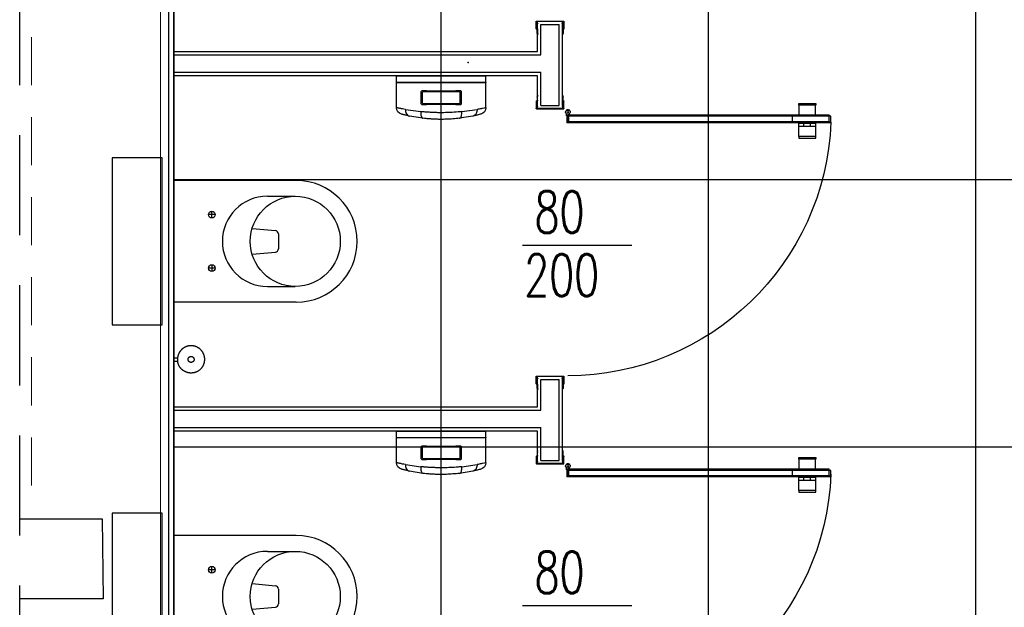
# Model space of a CAD drawing. Header units: centimetres. Extents: x -15121 to 30567, y -60641 to 0.
# Tile 155 of 256: x 6775 to 7070, y -25554 to -25378. Entities that reach past the tile are written whole.
import ezdxf

# ---------------------------------------------------------------- set-up
doc = ezdxf.new("R2010")
doc.units = ezdxf.units.CM
doc.header["$LTSCALE"] = 60
doc.linetypes.add('( Dashed )', pattern=[0.75, 0.5, -0.25])
doc.linetypes.add('KRESKOWA', pattern=[0.4, 0.24, -0.16])
for name, color, linetype in [('AIKA podłoga wc cała', 2, 'Continuous'), ('AIKA podłoga wc pod meble', 8, 'Continuous'), ('AIKA sanitariaty', 7, 'Continuous'), ('AIKA TYNK', 5, 'Continuous'), ('AIKA widokowe', 7, 'Continuous'), ('AIKA ŚCIANA', 8, 'Continuous')]:
    doc.layers.add(name, color=color, linetype=linetype)
doc.layers.add('opisy', color=1, linetype='Continuous', lineweight=15)
doc.styles.add('RomanS', font='romans.shx')

# ---------------------------------------------------------------- blocks, each defined once
blk = doc.blocks.new('toaleta top')
at = {"layer": 'AIKA sanitariaty'}
for p, q in [((-18.25, 39.75), (-18.25, 3)), ((-13.5, 31.08), (-13.5, 39.45)), ((13.5, 31.08), (13.5, 39.45)), ((18.25, 39.75), (18.25, 3)), ((-3.85, 26.52), (-3.22, 33.48)), ((-2.22, 34.39), (2.22, 34.39)), ((3.85, 26.52), (3.22, 33.48)), ((-8, 15.44), (-8, 13.44)), ((8, 15.44), (8, 13.44)), ((-7, 14.44), (-9, 14.44)), ((7, 14.44), (9, 14.44)), ((-18.25, 3), (18.25, 3)), ((25, -0.5), (-25, -0.5)), ((-25, -0.5), (-25, -15.5)), ((25, -15.5), (25, -0.5)), ((-25, -15.5), (25, -15.5))]:
    blk.add_line(p, q, dxfattribs=at)
for centre, radius in [((0, 39.45), 13.5), ((-8, 14.44), 1), ((8, 14.44), 1)]:
    blk.add_circle(centre, radius, dxfattribs=at)
for centre, radius, start, end in [((0, 39.75), 18.25, 0, 180), ((-2.22, 33.39), 1, 90, 174.822), ((2.22, 33.39), 1, 5.178, 90), ((0, 31.08), 13.5, 180, 0)]:
    blk.add_arc(centre, radius, start, end, dxfattribs=at)
blk = doc.blocks.new('sl parawan')
at = {"layer": 'AIKA widokowe'}
for p, q in [((-59.55, 119.81), (-59.55, 117.6)), ((-51.3, 119.88), (-59.48, 119.88)), ((-59.42, 119.23), (-59.42, 119.75)), ((-59.42, 119.75), (-51.37, 119.75)), ((-59.05, 119.23), (-59.42, 119.23)), ((-59.42, 117.6), (-59.42, 119.16)), ((-59.42, 119.16), (-59.05, 119.16)), ((-59.15, 94.57), (-59.15, 119.75)), ((-59.05, 119.16), (-59.05, 119.23)), ((-58.15, 94.57), (-58.15, 118.88)), ((-52.65, 118.88), (-58.15, 118.88)), ((-52.65, 109.72), (-52.65, 118.88)), ((-51.37, 119.23), (-51.74, 119.23)), ((-51.74, 119.23), (-51.74, 119.16)), ((-51.74, 119.16), (-51.37, 119.16)), ((-51.65, 110.72), (-51.65, 119.75)), ((-51.37, 119.75), (-51.37, 119.23)), ((-51.37, 119.16), (-51.37, 117.6)), ((-51.24, 117.6), (-51.24, 119.81)), ((-59.31, 116.3), (-59.23, 115.93)), ((-59.28, 116.4), (-59.3, 116.33)), ((-59.27, 117.32), (-59.27, 116.42)), ((-59.18, 116.3), (-59.16, 116.34)), ((-59.1, 115.96), (-59.18, 116.3)), ((-59.14, 116.42), (-59.14, 117.32)), ((-51.61, 116.3), (-51.69, 115.96)), ((-51.65, 117.32), (-51.65, 116.42)), ((-51.63, 116.34), (-51.61, 116.3)), ((-51.56, 115.93), (-51.48, 116.3)), ((-51.52, 116.42), (-51.52, 117.32)), ((-51.49, 116.33), (-51.51, 116.4)), ((57.5, 109.72), (-52.65, 109.72)), ((57.5, 110.72), (-51.65, 110.72)), ((-52.65, 94.57), (-52.65, 104.54)), ((-52.65, 104.42), (57.5, 104.42)), ((-51.65, 94.57), (-51.65, 103.42)), ((-51.65, 103.42), (57.5, 103.42)), ((-51.65, 103.42), (57.5, 103.42)), ((-59.31, 97.15), (-59.23, 97.52)), ((-59.1, 97.49), (-59.18, 97.15)), ((-51.61, 97.15), (-51.69, 97.49)), ((-51.56, 97.52), (-51.48, 97.15)), ((-129.98, 95.16), (-135.08, 95.16)), ((-135.08, 95.16), (-135.08, 94.66)), ((-135.08, 94.66), (-129.98, 94.66)), ((-135.03, 91.81), (-135.03, 94.66)), ((-130.03, 94.66), (-130.03, 91.81)), ((-129.98, 94.66), (-129.98, 95.16)), ((-59.55, 93.63), (-59.55, 95.85)), ((-59.42, 95.85), (-59.42, 94.29)), ((-59.28, 97.05), (-59.3, 97.12)), ((-59.27, 96.13), (-59.27, 97.03)), ((-59.18, 97.15), (-59.16, 97.11)), ((-59.14, 97.03), (-59.14, 96.13)), ((-52.65, 94.57), (-58.15, 94.57)), ((-51.65, 96.13), (-51.65, 97.03)), ((-51.63, 97.11), (-51.61, 97.15)), ((-51.52, 97.03), (-51.52, 96.13)), ((-51.49, 97.12), (-51.51, 97.05)), ((-51.37, 94.29), (-51.37, 95.85)), ((-51.24, 95.85), (-51.24, 93.63)), ((-139.12, 89.77), (-139.12, 91.75)), ((-60.99, 91.81), (-139.06, 91.81)), ((-128.09, 89.77), (-128.09, 91.75)), ((-61.12, 92.08), (-61.12, 91.81)), ((-61.12, 91.81), (-60.92, 91.81)), ((-60.92, 91.98), (-60.92, 89.6)), ((-60.92, 91.81), (-60.92, 89.7)), ((-60.92, 89.77), (-60.92, 91.75)), ((-60.52, 89.7), (-60.52, 91.98)), ((-60.32, 91.48), (-60.32, 92.08)), ((-51.3, 93.57), (-59.48, 93.57)), ((-59.42, 94.29), (-59.05, 94.29)), ((-59.05, 94.22), (-59.42, 94.22)), ((-59.42, 94.22), (-59.42, 93.7)), ((-59.42, 93.7), (-51.37, 93.7)), ((-59.05, 94.29), (-59.05, 94.22)), ((-51.74, 94.22), (-51.74, 94.29)), ((-51.74, 94.29), (-51.37, 94.29)), ((-51.37, 94.22), (-51.74, 94.22)), ((-51.37, 93.7), (-51.37, 94.22)), ((-139.62, 91.33), (-60.52, 91.33)), ((-139.62, 89.53), (-139.62, 91.33)), ((-139.62, 91.33), (-60.52, 91.33)), ((-60.52, 89.53), (-139.62, 89.53)), ((-60.52, 89.53), (-139.62, 89.53)), ((-139.06, 89.7), (-60.99, 89.7)), ((-135.03, 89.7), (-135.03, 85.26)), ((-130.03, 89.26), (-135.03, 89.26)), ((-133.53, 88.36), (-133.53, 89.26)), ((-131.53, 88.36), (-131.53, 89.26)), ((-130.03, 85.26), (-130.03, 89.7)), ((-60.92, 89.7), (-60.52, 89.7)), ((-60.92, 89.6), (-60.52, 89.6)), ((-60.52, 89.6), (-60.52, 91.48)), ((-60.52, 91.48), (-60.32, 91.48)), ((-60.52, 91.33), (-60.52, 89.53)), ((-130.03, 88.36), (-135.03, 88.36)), ((-135.08, 84.76), (-135.08, 85.26)), ((-135.08, 85.26), (-129.98, 85.26)), ((-129.98, 84.76), (-135.08, 84.76)), ((-129.98, 85.26), (-129.98, 84.76)), ((-59.55, 13.39), (-59.55, 11.18)), ((-51.3, 13.46), (-59.48, 13.46)), ((-59.42, 12.81), (-59.42, 13.33)), ((-59.42, 13.33), (-51.37, 13.33)), ((-59.05, 12.81), (-59.42, 12.81)), ((-59.42, 11.18), (-59.42, 12.74)), ((-59.42, 12.74), (-59.05, 12.74)), ((-59.15, -11.86), (-59.15, 13.33)), ((-59.05, 12.74), (-59.05, 12.81)), ((-52.65, 12.46), (-58.15, 12.46)), ((-58.15, -11.86), (-58.15, 12.46)), ((-52.65, 3.3), (-52.65, 12.46)), ((-51.37, 12.81), (-51.74, 12.81)), ((-51.74, 12.81), (-51.74, 12.74)), ((-51.74, 12.74), (-51.37, 12.74)), ((-51.65, 4.3), (-51.65, 13.33)), ((-51.37, 13.33), (-51.37, 12.81)), ((-51.37, 12.74), (-51.37, 11.18)), ((-51.24, 11.18), (-51.24, 13.39)), ((-59.31, 9.87), (-59.23, 9.51)), ((-59.28, 9.97), (-59.3, 9.91)), ((-59.27, 10.9), (-59.27, 10)), ((-59.18, 9.88), (-59.16, 9.92)), ((-59.1, 9.53), (-59.18, 9.88)), ((-59.14, 10), (-59.14, 10.9)), ((-51.61, 9.88), (-51.69, 9.53)), ((-51.65, 10.9), (-51.65, 10)), ((-51.63, 9.92), (-51.61, 9.88)), ((-51.56, 9.51), (-51.48, 9.87)), ((-51.52, 10), (-51.52, 10.9)), ((-51.49, 9.91), (-51.51, 9.97)), ((57.5, 3.3), (-52.65, 3.3)), ((57.5, 4.3), (-51.65, 4.3)), ((-52.65, -11.86), (-52.65, -1.88)), ((-52.65, -2), (57.5, -2)), ((-51.65, -3), (57.5, -3)), ((-51.65, -11.86), (-51.65, -3)), ((-129.98, -10.95), (-135.08, -10.95)), ((-135.08, -10.95), (-135.08, -11.45)), ((-135.08, -11.45), (-129.98, -11.45)), ((-135.03, -14.3), (-135.03, -11.45)), ((-130.03, -11.45), (-130.03, -14.3)), ((-129.98, -11.45), (-129.98, -10.95)), ((-59.55, -12.79), (-59.55, -10.58)), ((-59.42, -10.58), (-59.42, -12.14)), ((-59.31, -9.27), (-59.23, -8.91)), ((-59.28, -9.37), (-59.3, -9.31)), ((-59.27, -10.3), (-59.27, -9.4)), ((-59.1, -8.93), (-59.18, -9.28)), ((-59.18, -9.28), (-59.16, -9.32)), ((-59.14, -9.4), (-59.14, -10.3)), ((-51.61, -9.28), (-51.69, -8.93)), ((-51.65, -10.3), (-51.65, -9.4)), ((-51.63, -9.32), (-51.61, -9.28)), ((-51.56, -8.91), (-51.48, -9.27)), ((-51.52, -9.4), (-51.52, -10.3)), ((-51.49, -9.31), (-51.51, -9.37)), ((-51.37, -12.14), (-51.37, -10.58)), ((-51.24, -10.58), (-51.24, -12.79)), ((-139.12, -16.34), (-139.12, -14.36)), ((-60.99, -14.3), (-139.06, -14.3)), ((-128.09, -16.34), (-128.09, -14.36)), ((-61.12, -14.03), (-61.12, -14.3)), ((-61.12, -14.3), (-60.92, -14.3)), ((-60.92, -14.13), (-60.92, -16.51)), ((-60.92, -14.3), (-60.92, -16.41)), ((-60.92, -16.34), (-60.92, -14.36)), ((-60.52, -16.41), (-60.52, -14.13)), ((-60.52, -16.51), (-60.52, -14.63)), ((-60.52, -14.63), (-60.32, -14.63)), ((-60.32, -14.63), (-60.32, -14.03)), ((-51.3, -12.86), (-59.48, -12.86)), ((-59.42, -12.14), (-59.05, -12.14)), ((-59.05, -12.21), (-59.42, -12.21)), ((-59.42, -12.21), (-59.42, -12.73)), ((-59.42, -12.73), (-51.37, -12.73)), ((-59.05, -12.14), (-59.05, -12.21)), ((-52.65, -11.86), (-58.15, -11.86)), ((-51.74, -12.21), (-51.74, -12.14)), ((-51.74, -12.14), (-51.37, -12.14)), ((-51.37, -12.21), (-51.74, -12.21)), ((-51.37, -12.73), (-51.37, -12.21)), ((-139.62, -14.78), (-60.52, -14.78)), ((-139.62, -16.58), (-139.62, -14.78)), ((-139.62, -14.78), (-60.52, -14.78)), ((-60.52, -16.58), (-139.62, -16.58)), ((-60.52, -16.58), (-139.62, -16.58)), ((-139.06, -16.41), (-60.99, -16.41)), ((-135.03, -16.41), (-135.03, -20.85)), ((-130.03, -16.85), (-135.03, -16.85)), ((-133.53, -17.75), (-133.53, -16.85)), ((-131.53, -17.75), (-131.53, -16.85)), ((-130.03, -20.85), (-130.03, -16.41)), ((-60.92, -16.41), (-60.52, -16.41)), ((-60.92, -16.51), (-60.52, -16.51)), ((-60.52, -14.78), (-60.52, -16.58)), ((-130.03, -17.75), (-135.03, -17.75)), ((-135.08, -21.35), (-135.08, -20.85)), ((-135.08, -20.85), (-129.98, -20.85)), ((-129.98, -21.35), (-135.08, -21.35)), ((-129.98, -20.85), (-129.98, -21.35))]:
    blk.add_line(p, q, dxfattribs=at)
for centre in [(-60.72, 92.65), (-60.72, -13.46)]:
    blk.add_circle(centre, 0.3, dxfattribs=at)
for centre, radius, start, end in [((-59.48, 119.81), 0.065, 90, 180), ((-51.3, 119.81), 0.065, 0, 90), ((-59.41, 117.6), 0.14, 180, 270), ((-59.41, 117.6), 0.01, 180, 270), ((-59.41, 117.32), 0.27, 0, 90), ((-59.41, 117.32), 0.14, 0, 90), ((-59.25, 116.31), 0.055, 154.9424, 192.3489), ((-59.33, 116.42), 0.055, 334.9424, 0), ((-59.16, 115.94), 0.0649, 192.3489, 12.3224), ((-59.33, 116.42), 0.185, 334.9424, 0), ((-51.63, 115.94), 0.0649, 167.6776, 347.6511), ((-51.38, 117.32), 0.27, 90, 180), ((-51.46, 116.42), 0.185, 180, 205.0576), ((-51.38, 117.32), 0.14, 90, 180), ((-51.46, 116.42), 0.055, 180, 205.0576), ((-51.53, 116.31), 0.055, 347.6511, 25.0576), ((-51.38, 117.6), 0.01, 270, 0), ((-51.38, 117.6), 0.14, 270, 0), ((-59.16, 97.5), 0.0649, 347.6776, 167.6511), ((-51.63, 97.5), 0.0649, 12.3489, 192.3224), ((-59.41, 95.85), 0.14, 90, 180), ((-59.41, 95.85), 0.01, 90, 180), ((-59.41, 96.13), 0.14, 270, 0), ((-59.41, 96.13), 0.27, 270, 0), ((-59.25, 97.14), 0.055, 167.6511, 205.0576), ((-59.33, 97.03), 0.055, 0, 25.0576), ((-59.33, 97.03), 0.185, 0, 25.0576), ((-51.46, 97.03), 0.185, 154.9424, 180), ((-51.38, 96.13), 0.27, 180, 270), ((-51.46, 97.03), 0.055, 154.9424, 180), ((-51.38, 96.13), 0.14, 180, 270), ((-51.53, 97.14), 0.055, 334.9424, 12.3489), ((-51.38, 95.85), 0.14, 0, 90), ((-51.38, 95.85), 0.01, 0, 90), ((-139.06, 91.75), 0.065, 90, 180), ((-128.03, 91.75), 0.065, 90, 180), ((-60.72, 92.65), 0.7, 304.8499, 253.3985), ((-60.72, 92.65), 0.7, 286.6015, 235.1501), ((-60.99, 91.75), 0.065, 0, 90), ((-59.48, 93.63), 0.065, 180, 270), ((-51.3, 93.63), 0.065, 270, 0), ((-60.64, 92.65), 79.05, 182.2555, 269.9371), ((-139.06, 89.77), 0.065, 180, 270), ((-128.03, 89.77), 0.065, 180, 270), ((-60.99, 89.77), 0.065, 270, 0), ((-59.48, 13.39), 0.065, 90, 180), ((-51.3, 13.39), 0.065, 0, 90), ((-59.41, 11.18), 0.14, 180, 270), ((-59.41, 11.18), 0.01, 180, 270), ((-59.41, 10.9), 0.27, 0, 90), ((-59.41, 10.9), 0.14, 0, 90), ((-59.25, 9.89), 0.055, 154.9424, 192.3489), ((-59.33, 10), 0.055, 334.9424, 0), ((-59.16, 9.52), 0.0649, 192.3489, 12.3224), ((-59.33, 10), 0.185, 334.9424, 0), ((-51.63, 9.52), 0.0649, 167.6776, 347.6511), ((-51.38, 10.9), 0.27, 90, 180), ((-51.46, 10), 0.185, 180, 205.0576), ((-51.38, 10.9), 0.14, 90, 180), ((-51.46, 10), 0.055, 180, 205.0576), ((-51.53, 9.89), 0.055, 347.6511, 25.0576), ((-51.38, 11.18), 0.01, 270, 0), ((-51.38, 11.18), 0.14, 270, 0), ((-59.16, -8.92), 0.0649, 347.6776, 167.6511), ((-51.63, -8.92), 0.0649, 12.3489, 192.3224), ((-59.41, -10.58), 0.14, 90, 180), ((-59.41, -10.58), 0.01, 90, 180), ((-59.41, -10.3), 0.14, 270, 0), ((-59.41, -10.3), 0.27, 270, 0), ((-59.25, -9.29), 0.055, 167.6511, 205.0576), ((-59.33, -9.4), 0.055, 0, 25.0576), ((-59.33, -9.4), 0.185, 0, 25.0576), ((-51.46, -9.4), 0.185, 154.9424, 180), ((-51.38, -10.3), 0.27, 180, 270), ((-51.46, -9.4), 0.055, 154.9424, 180), ((-51.38, -10.3), 0.14, 180, 270), ((-51.53, -9.29), 0.055, 334.9424, 12.3489), ((-51.38, -10.58), 0.14, 0, 90), ((-51.38, -10.58), 0.01, 0, 90), ((-139.06, -14.36), 0.065, 90, 180), ((-128.03, -14.36), 0.065, 90, 180), ((-60.72, -13.46), 0.7, 304.8499, 253.3985), ((-60.72, -13.46), 0.7, 286.6015, 235.1501), ((-60.99, -14.36), 0.065, 0, 90), ((-59.48, -12.79), 0.065, 180, 270), ((-51.3, -12.79), 0.065, 270, 0), ((-60.64, -12.8), 79.05, 182.2555, 269.9371), ((-139.06, -16.34), 0.065, 180, 270), ((-128.03, -16.34), 0.065, 180, 270), ((-60.99, -16.34), 0.065, 270, 0)]:
    blk.add_arc(centre, radius, start, end, dxfattribs=at)
at = {"layer": 'AIKA widokowe', "color": 8}
blk.add_point((-30.77, 107.48), dxfattribs=at)
at = {"layer": 'AIKA widokowe'}
for p in [(-139.62, 89.53), (-128.59, 89.53), (-60.52, 89.53), (-139.62, -16.58), (-128.59, -16.58), (-60.52, -16.58)]:
    blk.add_point(p, dxfattribs=at)
blk = doc.blocks.new('sl szczotka rzut')
at = {"layer": 'AIKA sanitariaty', "transparency": 33554610}
for p, q in [((22238.01, -28535.25), (22238.01, -28534.12)), ((22239.01, -28535.25), (22239.01, -28534.12)), ((22239.01, -28535.25), (22238.01, -28535.25))]:
    blk.add_line(p, q, dxfattribs=at)
for points in [[(22235.26, -28527.56), (22235.16, -28527.72), (22235.07, -28527.86), (22234.99, -28527.98), (22234.93, -28528.09), (22234.88, -28528.19), (22234.83, -28528.29), (22234.79, -28528.37), (22234.76, -28528.45), (22234.73, -28528.52), (22234.7, -28528.6), (22234.67, -28528.67), (22234.65, -28528.73), (22234.62, -28528.8), (22234.6, -28528.87), (22234.58, -28528.93), (22234.56, -28529), (22234.55, -28529.06), (22234.53, -28529.13), (22234.52, -28529.19), (22234.5, -28529.26), (22234.49, -28529.32), (22234.48, -28529.39), (22234.47, -28529.45), (22234.46, -28529.52), (22234.45, -28529.59), (22234.45, -28529.65), (22234.44, -28529.72), (22234.43, -28529.79), (22234.43, -28529.85), (22234.43, -28529.92), (22234.43, -28529.99), (22234.43, -28530.05), (22234.43, -28530.12), (22234.43, -28530.19), (22234.43, -28530.25), (22234.43, -28530.32), (22234.44, -28530.39), (22234.45, -28530.45), (22234.45, -28530.52), (22234.46, -28530.59), (22234.47, -28530.65), (22234.48, -28530.72), (22234.49, -28530.79), (22234.5, -28530.85), (22234.52, -28530.92), (22234.53, -28530.98), (22234.55, -28531.05), (22234.56, -28531.11), (22234.58, -28531.18), (22234.6, -28531.24), (22234.62, -28531.3), (22234.64, -28531.37), (22234.66, -28531.43), (22234.69, -28531.49), (22234.71, -28531.56), (22234.74, -28531.62), (22234.76, -28531.68), (22234.79, -28531.74), (22234.82, -28531.8), (22234.85, -28531.86), (22234.88, -28531.92), (22234.91, -28531.98), (22234.94, -28532.04), (22234.97, -28532.1), (22235.01, -28532.16), (22235.04, -28532.21), (22235.08, -28532.27), (22235.11, -28532.33), (22235.15, -28532.38), (22235.19, -28532.44), (22235.23, -28532.49), (22235.27, -28532.54), (22235.31, -28532.6), (22235.35, -28532.65), (22235.4, -28532.7), (22235.44, -28532.75), (22235.48, -28532.8), (22235.53, -28532.85), (22235.58, -28532.9), (22235.62, -28532.94), (22235.67, -28532.99), (22235.72, -28533.04), (22235.77, -28533.08), (22235.82, -28533.13), (22235.87, -28533.17), (22235.92, -28533.21), (22235.97, -28533.26), (22236.03, -28533.3), (22236.08, -28533.34), (22236.13, -28533.38), (22236.19, -28533.42), (22236.24, -28533.45), (22236.3, -28533.49), (22236.36, -28533.53), (22236.41, -28533.56), (22236.47, -28533.59), (22236.53, -28533.63), (22236.59, -28533.66), (22236.65, -28533.69), (22236.71, -28533.72), (22236.78, -28533.75), (22236.84, -28533.78), (22236.92, -28533.81), (22236.99, -28533.85), (22237.07, -28533.88), (22237.16, -28533.91), (22237.26, -28533.94), (22237.37, -28533.97), (22237.49, -28534.01), (22237.63, -28534.04), (22237.79, -28534.08), (22237.98, -28534.12)], [(22235.26, -28527.56), (22235.39, -28527.42), (22235.5, -28527.29), (22235.6, -28527.19), (22235.69, -28527.1), (22235.78, -28527.02), (22235.85, -28526.95), (22235.92, -28526.89), (22235.99, -28526.84), (22236.06, -28526.79), (22236.12, -28526.74), (22236.18, -28526.7), (22236.24, -28526.66), (22236.3, -28526.62), (22236.35, -28526.58), (22236.41, -28526.55), (22236.47, -28526.51), (22236.53, -28526.48), (22236.59, -28526.45), (22236.65, -28526.42), (22236.71, -28526.39), (22236.77, -28526.36), (22236.83, -28526.33), (22236.89, -28526.3), (22236.95, -28526.28), (22237.01, -28526.25), (22237.07, -28526.23), (22237.14, -28526.2), (22237.2, -28526.18), (22237.26, -28526.16), (22237.33, -28526.14), (22237.39, -28526.12), (22237.46, -28526.1), (22237.52, -28526.09), (22237.59, -28526.07), (22237.65, -28526.06), (22237.72, -28526.04), (22237.78, -28526.03), (22237.85, -28526.02), (22237.91, -28526.01), (22237.98, -28526), (22238.05, -28525.99), (22238.11, -28525.98), (22238.18, -28525.98), (22238.25, -28525.97), (22238.31, -28525.97), (22238.38, -28525.97), (22238.45, -28525.97), (22238.51, -28525.97), (22238.58, -28525.97), (22238.65, -28525.97), (22238.71, -28525.97), (22238.78, -28525.97), (22238.85, -28525.98), (22238.91, -28525.98), (22238.98, -28525.99), (22239.05, -28526), (22239.11, -28526.01), (22239.18, -28526.02), (22239.25, -28526.03), (22239.31, -28526.04), (22239.38, -28526.06), (22239.44, -28526.07), (22239.51, -28526.09), (22239.57, -28526.1), (22239.64, -28526.12), (22239.7, -28526.14), (22239.76, -28526.16), (22239.83, -28526.18), (22239.89, -28526.2), (22239.95, -28526.23), (22240.02, -28526.25), (22240.08, -28526.28), (22240.14, -28526.3), (22240.2, -28526.33), (22240.26, -28526.36), (22240.32, -28526.39), (22240.38, -28526.42), (22240.44, -28526.45), (22240.5, -28526.48), (22240.56, -28526.51), (22240.62, -28526.55), (22240.67, -28526.58), (22240.73, -28526.62), (22240.79, -28526.65), (22240.84, -28526.69), (22240.9, -28526.73), (22240.95, -28526.77), (22241, -28526.81), (22241.06, -28526.85), (22241.11, -28526.89), (22241.16, -28526.94), (22241.21, -28526.98), (22241.26, -28527.02), (22241.31, -28527.07), (22241.36, -28527.12), (22241.41, -28527.16), (22241.45, -28527.21), (22241.5, -28527.26), (22241.54, -28527.31), (22241.59, -28527.36), (22241.63, -28527.41), (22241.67, -28527.46), (22241.72, -28527.51), (22241.76, -28527.56), (22241.8, -28527.62), (22241.84, -28527.67), (22241.88, -28527.73), (22241.91, -28527.78), (22241.95, -28527.84), (22241.99, -28527.89), (22242.02, -28527.95), (22242.05, -28528.01), (22242.09, -28528.07), (22242.12, -28528.13), (22242.15, -28528.19), (22242.18, -28528.25), (22242.21, -28528.31), (22242.24, -28528.37), (22242.27, -28528.43), (22242.29, -28528.49), (22242.32, -28528.55), (22242.34, -28528.61), (22242.36, -28528.68), (22242.39, -28528.74), (22242.41, -28528.8), (22242.43, -28528.87), (22242.45, -28528.93), (22242.46, -28529), (22242.48, -28529.06), (22242.5, -28529.13), (22242.51, -28529.19), (22242.52, -28529.26), (22242.54, -28529.32), (22242.55, -28529.39), (22242.56, -28529.45), (22242.57, -28529.52), (22242.58, -28529.59), (22242.58, -28529.65), (22242.59, -28529.72), (22242.59, -28529.79), (22242.6, -28529.85), (22242.6, -28529.92), (22242.6, -28529.99), (22242.6, -28530.05), (22242.6, -28530.12), (22242.6, -28530.19), (22242.6, -28530.25), (22242.59, -28530.32), (22242.59, -28530.39), (22242.58, -28530.45), (22242.58, -28530.52), (22242.57, -28530.59), (22242.56, -28530.65), (22242.55, -28530.72), (22242.54, -28530.79), (22242.52, -28530.85), (22242.51, -28530.92), (22242.5, -28530.98), (22242.48, -28531.05), (22242.46, -28531.11), (22242.45, -28531.18), (22242.43, -28531.24), (22242.41, -28531.3), (22242.39, -28531.37), (22242.36, -28531.43), (22242.34, -28531.49), (22242.32, -28531.56), (22242.29, -28531.62), (22242.27, -28531.68), (22242.24, -28531.74), (22242.21, -28531.8), (22242.18, -28531.86), (22242.15, -28531.92), (22242.12, -28531.98), (22242.09, -28532.04), (22242.05, -28532.1), (22242.02, -28532.16), (22241.99, -28532.21), (22241.95, -28532.27), (22241.91, -28532.33), (22241.88, -28532.38), (22241.84, -28532.44), (22241.8, -28532.49), (22241.76, -28532.54), (22241.72, -28532.6), (22241.67, -28532.65), (22241.63, -28532.7), (22241.59, -28532.75), (22241.54, -28532.8), (22241.5, -28532.85), (22241.45, -28532.9), (22241.41, -28532.94), (22241.36, -28532.99), (22241.31, -28533.04), (22241.26, -28533.08), (22241.21, -28533.13), (22241.16, -28533.17), (22241.11, -28533.21), (22241.06, -28533.26), (22241, -28533.3), (22240.95, -28533.34), (22240.9, -28533.38), (22240.84, -28533.42), (22240.79, -28533.45), (22240.73, -28533.49), (22240.67, -28533.53), (22240.62, -28533.56), (22240.56, -28533.59), (22240.5, -28533.63), (22240.44, -28533.66), (22240.38, -28533.69), (22240.32, -28533.72), (22240.26, -28533.75), (22240.2, -28533.78), (22240.14, -28533.8), (22240.08, -28533.83), (22240.02, -28533.86), (22239.95, -28533.88), (22239.89, -28533.9), (22239.83, -28533.93), (22239.76, -28533.95), (22239.7, -28533.97), (22239.64, -28533.99), (22239.57, -28534), (22239.51, -28534.02), (22239.44, -28534.04), (22239.38, -28534.05), (22239.32, -28534.06), (22239.27, -28534.07), (22239.22, -28534.09), (22239.17, -28534.09), (22239.13, -28534.1), (22239.1, -28534.11), (22239.07, -28534.11), (22239.05, -28534.11), (22239.03, -28534.12), (22239.01, -28534.12), (22238.99, -28534.12), (22238.97, -28534.12), (22238.94, -28534.12), (22238.9, -28534.13), (22238.86, -28534.13), (22238.81, -28534.13), (22238.75, -28534.13), (22238.69, -28534.14), (22238.62, -28534.14), (22238.55, -28534.14), (22238.47, -28534.14), (22238.39, -28534.14), (22238.31, -28534.13), (22238.23, -28534.13), (22238.16, -28534.13), (22238.1, -28534.12), (22238.04, -28534.12), (22238, -28534.12), (22237.98, -28534.12)]]:
    blk.add_lwpolyline(points, dxfattribs=at)
blk.add_lwpolyline([(22239.38, -28530.29), (22239.39, -28530.27), (22239.39, -28530.26), (22239.39, -28530.24), (22239.39, -28530.23), (22239.4, -28530.21), (22239.4, -28530.2), (22239.4, -28530.19), (22239.4, -28530.17), (22239.41, -28530.16), (22239.41, -28530.14), (22239.41, -28530.13), (22239.41, -28530.11), (22239.41, -28530.1), (22239.41, -28530.08), (22239.41, -28530.07), (22239.41, -28530.05), (22239.41, -28530.04), (22239.41, -28530.02), (22239.41, -28530.01), (22239.41, -28530), (22239.41, -28529.98), (22239.41, -28529.97), (22239.41, -28529.95), (22239.4, -28529.94), (22239.4, -28529.92), (22239.4, -28529.91), (22239.4, -28529.89), (22239.39, -28529.88), (22239.39, -28529.86), (22239.39, -28529.85), (22239.39, -28529.84), (22239.38, -28529.82), (22239.38, -28529.81), (22239.37, -28529.79), (22239.37, -28529.78), (22239.36, -28529.77), (22239.36, -28529.75), (22239.35, -28529.74), (22239.35, -28529.72), (22239.34, -28529.71), (22239.34, -28529.7), (22239.33, -28529.68), (22239.33, -28529.67), (22239.32, -28529.66), (22239.31, -28529.64), (22239.31, -28529.63), (22239.3, -28529.62), (22239.29, -28529.6), (22239.28, -28529.59), (22239.28, -28529.58), (22239.27, -28529.57), (22239.26, -28529.55), (22239.25, -28529.54), (22239.24, -28529.53), (22239.24, -28529.52), (22239.23, -28529.51), (22239.22, -28529.5), (22239.21, -28529.48), (22239.2, -28529.47), (22239.19, -28529.46), (22239.18, -28529.45), (22239.17, -28529.44), (22239.16, -28529.43), (22239.15, -28529.42), (22239.14, -28529.41), (22239.13, -28529.4), (22239.12, -28529.39), (22239.11, -28529.38), (22239.1, -28529.37), (22239.08, -28529.36), (22239.07, -28529.35), (22239.06, -28529.34), (22239.05, -28529.33), (22239.04, -28529.32), (22239.03, -28529.32), (22239.01, -28529.31), (22239, -28529.3), (22238.99, -28529.29), (22238.98, -28529.28), (22238.96, -28529.28), (22238.95, -28529.27), (22238.94, -28529.26), (22238.92, -28529.25), (22238.91, -28529.25), (22238.9, -28529.24), (22238.88, -28529.24), (22238.87, -28529.23), (22238.86, -28529.22), (22238.84, -28529.22), (22238.83, -28529.21), (22238.82, -28529.21), (22238.8, -28529.2), (22238.79, -28529.2), (22238.77, -28529.19), (22238.76, -28529.19), (22238.75, -28529.19), (22238.73, -28529.18), (22238.72, -28529.18), (22238.7, -28529.18), (22238.69, -28529.17), (22238.67, -28529.17), (22238.66, -28529.17), (22238.65, -28529.17), (22238.63, -28529.16), (22238.62, -28529.16), (22238.6, -28529.16), (22238.59, -28529.16), (22238.57, -28529.16), (22238.56, -28529.16), (22238.54, -28529.16), (22238.53, -28529.16), (22238.51, -28529.16), (22238.5, -28529.16), (22238.48, -28529.16), (22238.47, -28529.16), (22238.46, -28529.16), (22238.44, -28529.16), (22238.43, -28529.16), (22238.41, -28529.16), (22238.4, -28529.16), (22238.38, -28529.17), (22238.37, -28529.17), (22238.35, -28529.17), (22238.34, -28529.17), (22238.32, -28529.18), (22238.31, -28529.18), (22238.3, -28529.18), (22238.28, -28529.19), (22238.27, -28529.19), (22238.25, -28529.19), (22238.24, -28529.2), (22238.23, -28529.2), (22238.21, -28529.21), (22238.2, -28529.21), (22238.18, -28529.22), (22238.17, -28529.22), (22238.16, -28529.23), (22238.14, -28529.24), (22238.13, -28529.24), (22238.12, -28529.25), (22238.1, -28529.25), (22238.09, -28529.26), (22238.08, -28529.27), (22238.07, -28529.28), (22238.05, -28529.28), (22238.04, -28529.29), (22238.03, -28529.3), (22238.02, -28529.31), (22238, -28529.32), (22237.99, -28529.32), (22237.98, -28529.33), (22237.97, -28529.34), (22237.96, -28529.35), (22237.94, -28529.36), (22237.93, -28529.37), (22237.92, -28529.38), (22237.91, -28529.39), (22237.9, -28529.4), (22237.89, -28529.41), (22237.88, -28529.42), (22237.87, -28529.43), (22237.86, -28529.44), (22237.85, -28529.45), (22237.84, -28529.46), (22237.83, -28529.47), (22237.82, -28529.48), (22237.81, -28529.5), (22237.8, -28529.51), (22237.79, -28529.52), (22237.78, -28529.53), (22237.78, -28529.54), (22237.77, -28529.55), (22237.76, -28529.57), (22237.75, -28529.58), (22237.74, -28529.59), (22237.74, -28529.6), (22237.73, -28529.62), (22237.72, -28529.63), (22237.72, -28529.64), (22237.71, -28529.66), (22237.7, -28529.67), (22237.7, -28529.68), (22237.69, -28529.7), (22237.68, -28529.71), (22237.68, -28529.72), (22237.67, -28529.74), (22237.67, -28529.75), (22237.66, -28529.77), (22237.66, -28529.78), (22237.65, -28529.79), (22237.65, -28529.81), (22237.65, -28529.82), (22237.64, -28529.84), (22237.64, -28529.85), (22237.64, -28529.86), (22237.63, -28529.88), (22237.63, -28529.89), (22237.63, -28529.91), (22237.63, -28529.92), (22237.62, -28529.94), (22237.62, -28529.95), (22237.62, -28529.97), (22237.62, -28529.98), (22237.62, -28530), (22237.62, -28530.01), (22237.62, -28530.02), (22237.62, -28530.04), (22237.62, -28530.05), (22237.62, -28530.07), (22237.62, -28530.08), (22237.62, -28530.1), (22237.62, -28530.11), (22237.62, -28530.13), (22237.62, -28530.14), (22237.62, -28530.16), (22237.62, -28530.17), (22237.63, -28530.19), (22237.63, -28530.2), (22237.63, -28530.21), (22237.63, -28530.23), (22237.64, -28530.24), (22237.64, -28530.26), (22237.64, -28530.27), (22237.65, -28530.29), (22237.65, -28530.3), (22237.65, -28530.31), (22237.66, -28530.33), (22237.66, -28530.34), (22237.67, -28530.36), (22237.67, -28530.37), (22237.68, -28530.38), (22237.68, -28530.4), (22237.69, -28530.41), (22237.7, -28530.42), (22237.7, -28530.44), (22237.71, -28530.45), (22237.72, -28530.46), (22237.72, -28530.48), (22237.73, -28530.49), (22237.74, -28530.5), (22237.74, -28530.52), (22237.75, -28530.53), (22237.76, -28530.54), (22237.77, -28530.55), (22237.78, -28530.56), (22237.78, -28530.58), (22237.79, -28530.59), (22237.8, -28530.6), (22237.81, -28530.61), (22237.82, -28530.62), (22237.83, -28530.63), (22237.84, -28530.65), (22237.85, -28530.66), (22237.86, -28530.67), (22237.87, -28530.68), (22237.88, -28530.69), (22237.89, -28530.7), (22237.9, -28530.71), (22237.91, -28530.72), (22237.92, -28530.73), (22237.93, -28530.74), (22237.94, -28530.75), (22237.96, -28530.76), (22237.97, -28530.77), (22237.98, -28530.78), (22237.99, -28530.78), (22238, -28530.79), (22238.02, -28530.8), (22238.03, -28530.81), (22238.04, -28530.82), (22238.05, -28530.82), (22238.07, -28530.83), (22238.08, -28530.84), (22238.09, -28530.85), (22238.1, -28530.85), (22238.12, -28530.86), (22238.13, -28530.87), (22238.14, -28530.87), (22238.16, -28530.88), (22238.17, -28530.88), (22238.18, -28530.89), (22238.2, -28530.89), (22238.21, -28530.9), (22238.23, -28530.9), (22238.24, -28530.91), (22238.25, -28530.91), (22238.27, -28530.92), (22238.28, -28530.92), (22238.3, -28530.92), (22238.31, -28530.93), (22238.32, -28530.93), (22238.34, -28530.93), (22238.35, -28530.94), (22238.37, -28530.94), (22238.38, -28530.94), (22238.4, -28530.94), (22238.41, -28530.95), (22238.43, -28530.95), (22238.44, -28530.95), (22238.46, -28530.95), (22238.47, -28530.95), (22238.48, -28530.95), (22238.5, -28530.95), (22238.51, -28530.95), (22238.53, -28530.95), (22238.54, -28530.95), (22238.56, -28530.95), (22238.57, -28530.95), (22238.59, -28530.95), (22238.6, -28530.95), (22238.62, -28530.95), (22238.63, -28530.94), (22238.65, -28530.94), (22238.66, -28530.94), (22238.67, -28530.94), (22238.69, -28530.93), (22238.7, -28530.93), (22238.72, -28530.93), (22238.73, -28530.92), (22238.75, -28530.92), (22238.76, -28530.92), (22238.77, -28530.91), (22238.79, -28530.91), (22238.8, -28530.9), (22238.82, -28530.9), (22238.83, -28530.89), (22238.84, -28530.89), (22238.86, -28530.88), (22238.87, -28530.88), (22238.88, -28530.87), (22238.9, -28530.87), (22238.91, -28530.86), (22238.92, -28530.85), (22238.94, -28530.85), (22238.95, -28530.84), (22238.96, -28530.83), (22238.98, -28530.82), (22238.99, -28530.82), (22239, -28530.81), (22239.01, -28530.8), (22239.03, -28530.79), (22239.04, -28530.78), (22239.05, -28530.78), (22239.06, -28530.77), (22239.07, -28530.76), (22239.08, -28530.75), (22239.1, -28530.74), (22239.11, -28530.73), (22239.12, -28530.72), (22239.13, -28530.71), (22239.14, -28530.7), (22239.15, -28530.69), (22239.16, -28530.68), (22239.17, -28530.67), (22239.18, -28530.66), (22239.19, -28530.65), (22239.2, -28530.63), (22239.21, -28530.62), (22239.22, -28530.61), (22239.23, -28530.6), (22239.24, -28530.59), (22239.24, -28530.58), (22239.25, -28530.56), (22239.26, -28530.55), (22239.27, -28530.54), (22239.28, -28530.53), (22239.28, -28530.52), (22239.29, -28530.5), (22239.3, -28530.49), (22239.31, -28530.48), (22239.31, -28530.46), (22239.32, -28530.45), (22239.33, -28530.44), (22239.33, -28530.42), (22239.34, -28530.41), (22239.34, -28530.4), (22239.35, -28530.38), (22239.35, -28530.37), (22239.36, -28530.36), (22239.36, -28530.34), (22239.37, -28530.33), (22239.37, -28530.31), (22239.38, -28530.3)], close=True, dxfattribs=at)
blk = doc.blocks.new('sl dozownik papieru rzut')
at = {"layer": 'AIKA sanitariaty'}
for p, q in [((13.4, 0), (-13.4, 0)), ((-13.4, -1.95), (-13.4, 0)), ((13.4, -1.95), (13.4, 0)), ((13.4, -1.95), (-13.4, -1.95)), ((-13.4, -2.05), (13.4, -2.05)), ((-13.4, -9.49), (-13.4, -2.05)), ((-13.35, -2), (13.35, -2)), ((13.4, -9.49), (13.4, -2.05)), ((-6, -4.65), (-6, -8.35)), ((-5.85, -4.5), (-4.39, -4.5)), ((-5.7, -8.05), (-5.7, -4.95)), ((-5.55, -4.8), (5.58, -4.8)), ((4.39, -4.5), (-4.39, -4.5)), ((4.39, -4.5), (5.85, -4.5)), ((5.7, -4.95), (5.7, -8.05)), ((6, -8.35), (6, -4.65)), ((-4.39, -8.5), (-5.85, -8.5)), ((5.55, -8.2), (-5.55, -8.2)), ((-4.39, -8.5), (4.39, -8.5)), ((5.85, -8.5), (4.39, -8.5)), ((-6.13, -10.69), (-10.73, -10.04)), ((0, -13), (0, -11)), ((10.73, -10.04), (6.13, -10.69)), ((-9.5, -12.01), (-5.51, -12.67)), ((5.51, -12.67), (9.5, -12.01))]:
    blk.add_line(p, q, dxfattribs=at)
for centre, radius, start, end in [((-13.35, -1.95), 0.05, 180, 270), ((-13.35, -2.05), 0.05, 90, 180), ((13.35, -1.95), 0.05, 270, 0), ((13.35, -2.05), 0.05, 0, 90), ((-5.85, -4.65), 0.15, 90, 180), ((-5.55, -4.95), 0.15, 90, 180), ((5.55, -4.95), 0.15, 0, 90), ((5.85, -4.65), 0.15, 0, 90), ((-5.85, -8.35), 0.15, 180, 270), ((-5.55, -8.05), 0.15, 180, 270), ((5.55, -8.05), 0.15, 270, 0), ((5.85, -8.35), 0.15, 270, 0), ((-11.4, -9.49), 2, 180, 254.9453), ((11.4, -9.49), 2, 285.0547, 0)]:
    blk.add_arc(centre, radius, start, end, dxfattribs=at)
for points, knots in [([(-13.4, -9.49), (-13.4, -9.49), (-13.32, -9.51), (-12.98, -9.59), (-12.73, -9.64), (-12.12, -9.77), (-11.78, -9.84), (-11.18, -9.96), (-10.96, -10), (-10.73, -10.04)], [719.365815, 719.365815, 719.365815, 719.365815, 741.542046, 741.542046, 763.718271, 763.718271, 782.93566, 782.93566, 792.832229, 792.832229, 792.832229, 792.832229]), ([(-11.92, -11.42), (-11.92, -11.42), (-11.84, -11.45), (-11.55, -11.52), (-11.32, -11.58), (-10.78, -11.72), (-10.47, -11.79), (-9.94, -11.91), (-9.74, -11.96), (-9.53, -12)], [719.365815, 719.365815, 719.365815, 719.365815, 741.542046, 741.542046, 763.718271, 763.718271, 782.93566, 782.93566, 793.101387, 793.101387, 793.101387, 793.101387]), ([(-10.73, -10.04), (-10.73, -10.04), (-10.73, -10.04), (-10.73, -10.05), (-10.73, -10.05), (-10.73, -10.07), (-10.73, -10.07), (-10.73, -10.09), (-10.73, -10.11), (-10.74, -10.14), (-10.74, -10.17), (-10.74, -10.25), (-10.73, -10.3), (-10.73, -10.45), (-10.71, -10.55), (-10.66, -10.85), (-10.59, -11.03), (-10.4, -11.41), (-10.26, -11.59), (-9.92, -11.86), (-9.73, -11.96), (-9.53, -12)], [-0.008999, -0.008999, -0.008999, -0.008999, 0, 0, 0.195131, 0.195131, 0.390205, 0.390205, 0.780355, 0.780355, 1.560665, 1.560665, 3.121408, 3.121408, 6.243965, 6.243965, 12.498055, 12.498055, 20.307105, 20.307105, 28.11533, 28.11533, 28.11533, 28.11533]), ([(-5.51, -12.67), (-5.63, -12.65), (-5.73, -12.58), (-5.92, -12.35), (-6, -12.19), (-6.11, -11.81), (-6.14, -11.61), (-6.17, -11.16), (-6.16, -10.93), (-6.13, -10.69), (-6.13, -10.69), (-6.13, -10.69)], [0, 0, 0, 0, 7.811334, 7.811334, 15.623566, 15.623566, 22.812435, 22.812435, 29.999926, 29.999926, 30.008028, 30.008028, 30.008028, 30.008028]), ([(-6.13, -10.69), (-5.79, -10.72), (-5.45, -10.76), (-4.32, -10.85), (-3.52, -10.9), (-2.07, -10.97), (-1.42, -10.99), (-0.51, -11), (-0.26, -11), (0, -11)], [665.068332, 665.068332, 665.068332, 665.068332, 674.873359, 674.873359, 696.15174, 696.15174, 712.840829, 712.840829, 719.36757, 719.36757, 719.36757, 719.36757]), ([(0, -11), (0.44, -11), (0.87, -11), (1.74, -10.98), (2.17, -10.96), (3.02, -10.93), (3.45, -10.9), (4.28, -10.85), (4.69, -10.82), (5.45, -10.76), (5.79, -10.72), (6.13, -10.69)], [719.36757, 719.36757, 719.36757, 719.36757, 730.491124, 730.491124, 741.614678, 741.614678, 752.738229, 752.738229, 763.861781, 763.861781, 773.666807, 773.666807, 773.666807, 773.666807]), ([(6.13, -10.69), (6.13, -10.69), (6.13, -10.69), (6.13, -10.7), (6.13, -10.7), (6.14, -10.72), (6.14, -10.73), (6.14, -10.75), (6.14, -10.76), (6.14, -10.81), (6.15, -10.84), (6.15, -10.93), (6.16, -10.98), (6.16, -11.16), (6.16, -11.27), (6.14, -11.61), (6.11, -11.81), (6, -12.19), (5.92, -12.35), (5.73, -12.58), (5.63, -12.65), (5.51, -12.67)], [-0.008087, -0.008087, -0.008087, -0.008087, 0, 0, 0.223897, 0.223897, 0.447699, 0.447699, 0.895311, 0.895311, 1.790581, 1.790581, 3.581414, 3.581414, 7.165142, 7.165142, 14.347918, 14.347918, 22.153528, 22.153528, 29.958241, 29.958241, 29.958241, 29.958241]), ([(10.73, -10.04), (10.73, -10.04), (10.73, -10.04), (10.74, -10.25), (10.73, -10.45), (10.66, -10.85), (10.59, -11.03), (10.4, -11.41), (10.26, -11.59), (9.92, -11.86), (9.73, -11.96), (9.53, -12)], [-0.008936, -0.008936, -0.008936, -0.008936, 0, 0, 6.258249, 6.258249, 12.51788, 12.51788, 20.330205, 20.330205, 28.1424, 28.1424, 28.1424, 28.1424]), ([(9.53, -12), (9.81, -11.94), (10.07, -11.88), (10.69, -11.74), (11, -11.66), (11.38, -11.57), (11.49, -11.54), (11.68, -11.49), (11.75, -11.47), (11.88, -11.44), (11.92, -11.42), (11.92, -11.42)], [645.629, 645.629, 645.629, 645.629, 659.198751, 659.198751, 681.041661, 681.041661, 692.345192, 692.345192, 703.648717, 703.648717, 719.365815, 719.365815, 719.365815, 719.365815]), ([(10.73, -10.04), (11.04, -9.98), (11.33, -9.93), (12.01, -9.8), (12.37, -9.72), (12.8, -9.63), (12.92, -9.6), (13.13, -9.55), (13.21, -9.54), (13.36, -9.5), (13.4, -9.49), (13.4, -9.49)], [645.89816, 645.89816, 645.89816, 645.89816, 659.198751, 659.198751, 681.041661, 681.041661, 692.345192, 692.345192, 703.648717, 703.648717, 719.365815, 719.365815, 719.365815, 719.365815]), ([(-9.53, -12), (-9.53, -12), (-9.52, -12), (-9.52, -12), (-9.51, -12), (-9.51, -12), (-9.5, -12.01), (-9.5, -12.01), (-9.5, -12.01), (-9.5, -12.01)], [125.169211, 125.169211, 125.169211, 125.169211, 125.262842, 125.262842, 125.558179, 125.558179, 125.889339, 125.889339, 126.290447, 126.290447, 126.290447, 126.290447]), ([(-5.51, -12.67), (-5.51, -12.67), (-5.51, -12.67), (-5.5, -12.67), (-5.5, -12.67), (-5.5, -12.67)], [25.154736, 25.154736, 25.154736, 25.154736, 25.2068571, 25.2068571, 25.5412471, 25.5412471, 25.5412471, 25.5412471]), ([(-5.5, -12.67), (-5.18, -12.71), (-4.86, -12.74), (-3.85, -12.84), (-3.14, -12.9), (-1.84, -12.97), (-1.26, -12.99), (-0.45, -13), (-0.23, -13), (0, -13)], [664.576978, 664.576978, 664.576978, 664.576978, 674.873359, 674.873359, 696.15174, 696.15174, 712.840829, 712.840829, 719.36757, 719.36757, 719.36757, 719.36757]), ([(0, -13), (0.39, -13), (0.78, -13), (1.55, -12.98), (1.93, -12.96), (2.69, -12.92), (3.07, -12.9), (3.81, -12.84), (4.17, -12.81), (4.86, -12.74), (5.18, -12.71), (5.5, -12.67)], [719.36757, 719.36757, 719.36757, 719.36757, 730.491124, 730.491124, 741.614678, 741.614678, 752.738229, 752.738229, 763.861781, 763.861781, 774.158161, 774.158161, 774.158161, 774.158161]), ([(5.5, -12.67), (5.5, -12.67), (5.5, -12.67), (5.51, -12.67), (5.51, -12.67), (5.51, -12.67)], [0, 0, 0, 0, 0.3582778, 0.3582778, 0.4217256, 0.4217256, 0.4217256, 0.4217256]), ([(9.5, -12.01), (9.5, -12.01), (9.5, -12.01), (9.51, -12), (9.51, -12), (9.52, -12), (9.52, -12), (9.53, -12)], [0, 0, 0, 0, 0.4713843, 0.4713843, 0.7522977, 0.7522977, 0.8768388, 0.8768388, 0.8768388, 0.8768388])]:
    blk.add_open_spline(points, degree=3, knots=knots, dxfattribs=at)

msp = doc.modelspace()

# ---------------------------------------------------------------- linework, layer by layer
at = {"layer": 'AIKA podłoga wc cała'}
for p, q in [((6901.1287, -25709.7983), (6901.1287, -25285.7983)), ((6981.3287, -25709.7983), (6981.3287, -25285.7983)), ((7061.5287, -25709.7983), (7061.5287, -25285.7983)), ((7128.4286, -25426.1537), (6820.9287, -25426.1537)), ((7109.9286, -25506.3537), (6820.9287, -25506.3537))]:
    msp.add_line(p, q, dxfattribs=at)
msp.add_lwpolyline([(7231.4286, -25265.7983), (7231.4286, -25285.7983), (7146.4286, -25285.7983), (7146.4286, -25297.2983), (7128.4286, -25297.2983), (7128.4286, -25285.7983), (6820.9287, -25285.7983), (6820.9287, -25709.7983), (7265.9286, -25709.7983), (7265.9286, -25554.7983), (7109.9286, -25554.7983), (7109.9286, -25488.6909), (7128.4286, -25488.6909), (7128.4286, -25387.2983), (7146.4286, -25387.2983), (7146.4286, -25524.7983), (7428.4286, -25524.7983), (7428.4286, -25285.7983), (7332.4286, -25285.7983), (7332.4286, -25265.7983)], close=True, dxfattribs=at)
at = {"layer": 'AIKA podłoga wc pod meble'}
for p, q in [((6901.1287, -25709.7983), (6901.1287, -25285.7983)), ((6901.1287, -25709.7983), (6901.1287, -25285.7983)), ((6981.3287, -25709.7983), (6981.3287, -25285.7983)), ((6981.3287, -25709.7983), (6981.3287, -25285.7983)), ((7061.5287, -25709.7983), (7061.5287, -25285.7983)), ((7061.5287, -25709.7983), (7061.5287, -25285.7983)), ((7128.4286, -25426.1537), (6820.9287, -25426.1537)), ((7128.4286, -25426.1537), (6820.9287, -25426.1537)), ((7109.9286, -25506.3537), (6820.9287, -25506.3537)), ((7109.9286, -25506.3537), (6820.9287, -25506.3537))]:
    msp.add_line(p, q, dxfattribs=at)
msp.add_lwpolyline([(7231.4286, -25265.7983), (7231.4286, -25285.7983), (7146.4286, -25285.7983), (7146.4286, -25297.2983), (7128.4286, -25297.2983), (7128.4286, -25285.7983), (6820.9287, -25285.7983), (6820.9287, -25709.7983), (7265.9286, -25709.7983), (7265.9286, -25554.7983), (7109.9286, -25554.7983), (7109.9286, -25488.6909), (7128.4286, -25488.6909), (7128.4286, -25387.2983), (7146.4286, -25387.2983), (7146.4286, -25524.7983), (7428.4286, -25524.7983), (7428.4286, -25285.7983), (7332.4286, -25285.7983), (7332.4286, -25265.7983)], close=True, dxfattribs=at)
msp.add_lwpolyline([(7231.4286, -25265.7983), (7231.4286, -25285.7983), (7146.4286, -25285.7983), (7146.4286, -25297.2983), (7128.4286, -25297.2983), (7128.4286, -25285.7983), (6820.9287, -25285.7983), (6820.9287, -25709.7983), (7265.9286, -25709.7983), (7265.9286, -25554.7983), (7109.9286, -25554.7983), (7109.9286, -25488.6909), (7128.4286, -25488.6909), (7128.4286, -25387.2983), (7146.4286, -25387.2983), (7146.4286, -25524.7983), (7428.4286, -25524.7983), (7428.4286, -25285.7983), (7332.4286, -25285.7983), (7332.4286, -25265.7983)], close=True, dxfattribs=at)
at = {"layer": 'AIKA TYNK'}
msp.add_line((6819.4287, -25711.2983), (6819.4287, -25284.2983), dxfattribs=at)
at = {"layer": 'AIKA widokowe', "linetype": '( Dashed )'}
msp.add_line((6774.7137, -25712.7983), (6774.7121, -25265.7983), dxfattribs=at)
at = {"layer": 'AIKA widokowe'}
for p, q in [((6820.9287, -25709.7983), (6820.9287, -25285.7983)), ((6958.3458, -25445.8323), (6925.5255, -25445.8323)), ((6958.3458, -25553.8323), (6925.5255, -25553.8323))]:
    msp.add_line(p, q, dxfattribs=at)
at = {"layer": 'AIKA ŚCIANA'}
for p, q in [((6774.7121, -25527.7983), (6799.4287, -25527.7983)), ((6799.4287, -25527.7983), (6799.7121, -25551.7983)), ((6799.7121, -25551.7983), (6774.7121, -25551.7983))]:
    msp.add_line(p, q, dxfattribs=at)
at = {"layer": 'opisy', "color": 8}
msp.add_line((6816.9287, -25712.8323), (6816.9287, -25282.7983), dxfattribs=at)
at = {"layer": 'opisy', "linetype": 'KRESKOWA'}
msp.add_line((6778.2275, -25517.7983), (6778.2275, -25377.7983), dxfattribs=at)

# ---------------------------------------------------------------- block references
at = {"layer": 'AIKA sanitariaty', "color": 8, "xscale": -1}
for p in [(6901.169, -25395.0733), (6901.169, -25501.4973)]:
    msp.add_blockref('sl dozownik papieru rzut', p, dxfattribs=at)
at = {"layer": 'AIKA sanitariaty', "color": 8, "rotation": 270}
for p in [(6817.9287, -25444.6353), (6817.9287, -25551.0593)]:
    msp.add_blockref('toaleta top', p, dxfattribs=at)
at = {"layer": 'AIKA sanitariaty', "color": 8, "xscale": -1, "rotation": 270}
msp.add_blockref('sl szczotka rzut', (35356.1823, -47718.53), dxfattribs=at)
at = {"layer": 'AIKA widokowe', "color": 8, "xscale": -1}
msp.add_blockref('sl parawan', (6878.4287, -25498.4973), dxfattribs=at)

# ---------------------------------------------------------------- texts
at = {"layer": 'AIKA widokowe', "style": 'RomanS', "width": 0.7}
for s, p in [('80', (6929.1447, -25442.1081)), ('200', (6926.0409, -25461.0213)), ('80', (6929.1447, -25550.1081))]:
    msp.add_text(s, height=12.5, dxfattribs=at).set_placement(p)

doc.saveas('drawing.dxf')
